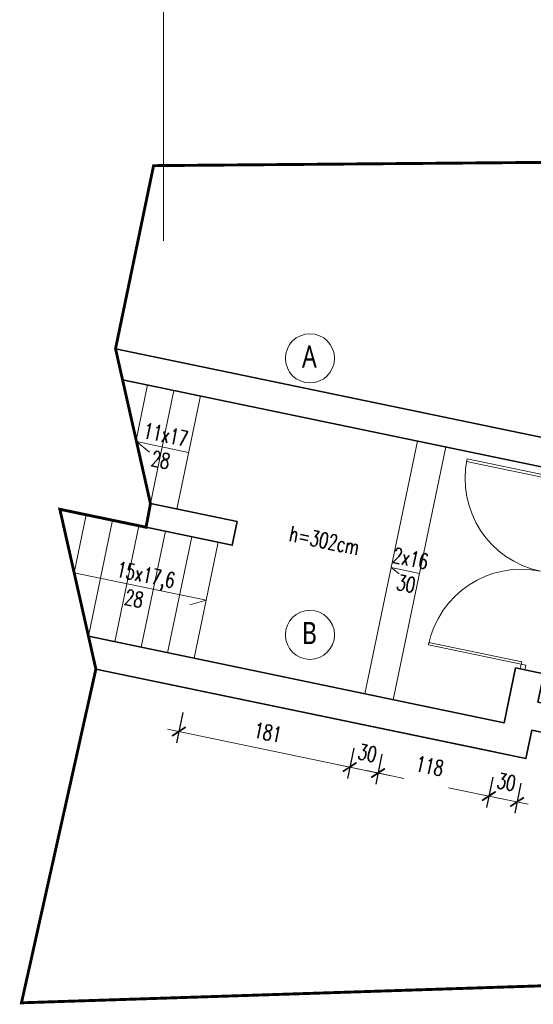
# Model space of a CAD drawing. Header units: inches. Extents: x 0 to 111471, y -105323 to 11070.
# Tile 127 of 256: x 42217 to 42751, y -28238 to -27216. Entities that reach past the tile are written whole.
import ezdxf
from ezdxf.enums import TextEntityAlignment as Align

# ---------------------------------------------------------------- set-up
doc = ezdxf.new("R2010")
doc.units = ezdxf.units.IN
doc.header["$MEASUREMENT"] = 0
doc.linetypes.add('DASHDOTX2', pattern=[50.8, 25.4, -12.7, 0, -12.7])
doc.linetypes.add('DASHED', pattern=[19.05, 12.7, -6.35])
for name, color, linetype, lineweight in [('888 drzwi i okna', 4, 'Continuous', 0), ('888 elementy do usunięcia', 6, 'Continuous', 35), ('888 hatch antracyt szary', 251, 'Continuous', 0), ('888 opisy', 3, 'Continuous', 0), ('888 osie', 5, 'DASHDOTX2', 13), ('888 sciany istniejące', 2, 'Continuous', 35), ('888 widok', 8, 'Continuous', 0), ('888 wymiary projektowane', 1, 'Continuous', 0), ('Wymiary', 85, 'Continuous', 18)]:
    doc.layers.add(name, color=color, linetype=linetype, lineweight=lineweight)
doc.styles.get("Standard").update_dxf_attribs({"font": 'arial.ttf'})
doc.styles.add('TS 100_ILIARD OSIE', font='trebuc.ttf', dxfattribs={"width": 0.8, "height": 23})
doc.styles.add('TS 100_opisy', font='romans.shx', dxfattribs={"width": 0.7, "height": 16})
doc.styles.add('TS 100_wymiary', font='romans.shx', dxfattribs={"width": 0.7, "height": 16})
doc.dimstyles.new('Dim Style 100', dxfattribs={"dimtxt": 16, "dimasz": 12, "dimexe": 12, "dimexo": 2, "dimgap": 10, "dimtad": 1, "dimdec": 0, "dimzin": 9, "dimtxsty": 'TS 100_wymiary', "dimblk": 'ARCHTICK', "dimcen": 2.5, "dimdle": 12, "dimclrd": 256, "dimclrt": 2, "dimadec": 0, "dimazin": 2, "dimtfac": 1, "dimtdec": 0, "dimtix": 1, "dimtmove": 2, "dimatfit": 3, "dimfxl": 0, "dimlwd": -1, "dimarcsym": 0})

# ---------------------------------------------------------------- blocks, each defined once
blk = doc.blocks.new('G$C5DCD40D1')
at = {"layer": '888 drzwi i okna', "ltscale": 0.01}
for points in [[(-5, 202), (0, 202), (0, 207), (-5, 207)], [(-5, 199.5), (-5, 202), (-103.5, 202), (-103.5, 199.5)], [(-5, 7.5), (-5, 5), (-103.5, 5), (-103.5, 7.5)], [(-5, 0), (0, 0), (0, 5), (-5, 5)]]:
    blk.add_lwpolyline(points, close=True, dxfattribs=at)
for centre, start, end in [((-5, 202), 180, 270), ((-5, 5), 90, 180)]:
    blk.add_arc(centre, 98.5, start, end, dxfattribs=at)
blk = doc.blocks.new('_ArchTick')
at = {"layer": 'Wymiary', "color": 0, "const_width": 0.15}
blk.add_lwpolyline([(-0.5, -0.5), (0.5, 0.5)], dxfattribs=at)
blk = doc.blocks.new('*D1388')
at = {"layer": '888 wymiary projektowane', "color": 0, "lineweight": -2}
for p, q in [((42593.7, -27978.8), (42587.2, -28010.1)), ((42708.8, -28002.7), (42702.3, -28034))]:
    blk.add_line(p, q, dxfattribs=at)
at = {"layer": '888 wymiary projektowane'}
for p, q in [((42577.9, -27995.9), (42616.5, -28003.9)), ((42716.5, -28024.7), (42662.7, -28013.6))]:
    blk.add_line(p, q, dxfattribs=at)
at = {"layer": 'Defpoints', "color": 0}
for p in [(42605.4, -27922.3), (42720.6, -27946.3), (42704.7, -28022.3)]:
    blk.add_point(p, dxfattribs=at)
at = {"layer": '888 wymiary projektowane', "linetype": 'ByBlock', "xscale": 12, "yscale": 12, "zscale": 12}
for p, rotation in [((42589.6, -27998.3), 168.2434241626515), ((42704.7, -28022.3), 348.2434241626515)]:
    blk.add_blockref('_ArchTick', p, dxfattribs=dict(at, rotation=rotation))
at = {"layer": '888 wymiary projektowane', "color": 2, "ltscale": 0.01, "insert": (42643.3, -27991.1), "char_height": 16, "attachment_point": 5, "rotation": 348.2434, "style": 'TS 100_wymiary'}
blk.add_mtext('118', dxfattribs=at)
blk = doc.blocks.new('*D1389')
at = {"layer": '888 wymiary projektowane', "color": 0, "lineweight": -2}
for p, q in [((42386.7, -27935.7), (42380.1, -27967.1)), ((42564.3, -27972.7), (42557.8, -28004))]:
    blk.add_line(p, q, dxfattribs=at)
at = {"layer": '888 wymiary projektowane'}
blk.add_line((42572, -27994.7), (42370.8, -27952.9), dxfattribs=at)
at = {"layer": 'Defpoints', "color": 0}
for p in [(42398.4, -27879.3), (42576.1, -27916.2), (42382.6, -27955.3)]:
    blk.add_point(p, dxfattribs=at)
at = {"layer": '888 wymiary projektowane', "linetype": 'ByBlock', "xscale": 12, "yscale": 12, "zscale": 12}
for p, rotation in [((42382.6, -27955.3), 168.2518796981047), ((42560.2, -27992.2), 348.2518796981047)]:
    blk.add_blockref('_ArchTick', p, dxfattribs=dict(at, rotation=rotation))
at = {"layer": '888 wymiary projektowane', "color": 2, "ltscale": 0.01, "insert": (42475.1, -27956.2), "char_height": 16, "attachment_point": 5, "rotation": 348.2519, "style": 'TS 100_wymiary'}
blk.add_mtext('181', dxfattribs=at)
blk = doc.blocks.new('*D1390')
at = {"layer": '888 wymiary projektowane', "color": 0, "lineweight": -2}
for p, q in [((42564.3, -27972.7), (42557.8, -28004)), ((42593.7, -27978.8), (42587.2, -28010.1))]:
    blk.add_line(p, q, dxfattribs=at)
at = {"layer": '888 wymiary projektowane'}
for p, q in [((42548.5, -27989.8), (42601.4, -28000.8)), ((42560.2, -27992.2), (42548.5, -27989.8)), ((42589.6, -27998.4), (42601.4, -28000.8))]:
    blk.add_line(p, q, dxfattribs=at)
at = {"layer": 'Defpoints', "color": 0}
for p in [(42576.1, -27916.2), (42605.4, -27922.3), (42589.6, -27998.4)]:
    blk.add_point(p, dxfattribs=at)
at = {"layer": '888 wymiary projektowane', "linetype": 'ByBlock', "xscale": 12, "yscale": 12, "zscale": 12}
for p, rotation in [((42560.2, -27992.2), 348.2518796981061), ((42589.6, -27998.4), 168.2518796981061)]:
    blk.add_blockref('_ArchTick', p, dxfattribs=dict(at, rotation=rotation))
at = {"layer": '888 wymiary projektowane', "color": 2, "ltscale": 0.01, "insert": (42578.6, -27977.7), "char_height": 16, "attachment_point": 5, "rotation": 348.2519, "style": 'TS 100_wymiary'}
blk.add_mtext('30', dxfattribs=at)
blk = doc.blocks.new('*D1391')
at = {"layer": '888 wymiary projektowane', "color": 0, "lineweight": -2}
for p, q in [((42708.8, -28002.7), (42702.3, -28034.1)), ((42738.1, -28008.8), (42731.6, -28040.1))]:
    blk.add_line(p, q, dxfattribs=at)
at = {"layer": '888 wymiary projektowane'}
for p, q in [((42693, -28019.9), (42745.7, -28030.8)), ((42704.8, -28022.3), (42693, -28019.9)), ((42734, -28028.4), (42745.7, -28030.8))]:
    blk.add_line(p, q, dxfattribs=at)
at = {"layer": 'Defpoints', "color": 0}
for p in [(42723.2, -27933.4), (42749.5, -27954), (42734, -28028.4)]:
    blk.add_point(p, dxfattribs=at)
at = {"layer": '888 wymiary projektowane', "linetype": 'ByBlock', "xscale": 12, "yscale": 12, "zscale": 12}
for p, rotation in [((42704.8, -28022.3), 348.2518796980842), ((42734, -28028.4), 168.2518796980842)]:
    blk.add_blockref('_ArchTick', p, dxfattribs=dict(at, rotation=rotation))
at = {"layer": '888 wymiary projektowane', "color": 2, "ltscale": 0.01, "insert": (42723, -28007.7), "char_height": 16, "attachment_point": 5, "rotation": 348.2519, "style": 'TS 100_wymiary'}
blk.add_mtext('30', dxfattribs=at)
blk = doc.blocks.new('oznaczenie osi')
at = {"linetype": 'ByBlock'}
blk.add_circle((0, 0), 17, dxfattribs=at)
at = {"oblique": 5, "width": 0.85}
blk.add_attdef('NR', text='', height=15, dxfattribs=at).set_placement((0.01, -7.01), align=Align.CENTER)

msp = doc.modelspace()

# ---------------------------------------------------------------- linework, layer by layer
at = {"layer": '888 elementy do usunięcia', "linetype": 'DASHED', "ltscale": 3, "const_width": 3}
msp.add_lwpolyline([(42316.85, -27557.93), (42353.149, -27718.688), (42348.556, -27743.226), (42258.973, -27724.596), (42296.426, -27890.466), (42219.124, -28236.872), (45969.722, -28114.557), (45938.871, -27337.868), (42356.368, -27367.91), (42316.85, -27557.93)], dxfattribs=at)
at = {"layer": '888 opisy'}
msp.add_line((42605.425, -27922.319, -3), (42659.992, -27659.933, -3), dxfattribs=at)
at = {"layer": '888 opisy', "elevation": -3}
for points in [[(42316.85, -27557.93), (42353.149, -27718.688)], [(42350.168, -27595.5), (42338.261, -27652.755)], [(42377.582, -27601.202), (42353.149, -27718.688)], [(42404.995, -27606.903), (42404.995, -27606.903), (42380.562, -27724.389)], [(42392.805, -27665.52), (42338.598, -27654.247), (42352.243, -27665.263)], [(42576.053, -27916.211), (42630.621, -27653.825)], [(42258.973, -27724.596), (42296.426, -27890.466)], [(42286.387, -27730.297), (42273.86, -27790.528)], [(42313.8, -27735.998), (42288.748, -27856.461)], [(42341.213, -27741.699), (42316.161, -27862.162)], [(42368.627, -27747.4), (42343.575, -27867.863)], [(42396.04, -27753.101), (42370.988, -27873.564)], [(42423.454, -27758.802), (42398.402, -27879.265)], [(42632.709, -27791.126), (42603.337, -27785.018), (42611.708, -27791.776)], [(42273.86, -27790.528), (42410.928, -27819.034), (42394.022, -27823.696)]]:
    msp.add_lwpolyline(points, dxfattribs=at)
at = {"layer": '888 opisy'}
msp.add_lwpolyline([(42258.973, -27724.596), (42296.426, -27890.466)], dxfattribs=at)
at = {"layer": '888 sciany istniejące', "elevation": -3}
for points in [[(42316.85, -27557.93), (42781.921, -27654.667), (42843.205, -27363.827)], [(42324.11, -27590.081), (42774.421, -27683.751)], [(42353.149, -27718.688), (42443.222, -27737.42), (42438.14, -27761.856), (42258.973, -27724.596)], [(42288.748, -27856.461), (42720.553, -27946.28), (42732.494, -27889.234), (42761.856, -27895.315), (42755.746, -27924.693), (42947.865, -27964.648)], [(42749.459, -27954.031), (42743.351, -27983.403), (42296.426, -27890.466)], [(42711.92, -27976.874), (42296.426, -27890.466)], [(43011.605, -27977.904), (43224.404, -28022.159), (43218.296, -28051.53), (42749.46, -27954.028)]]:
    msp.add_lwpolyline(points, dxfattribs=at)
at = {"layer": '888 widok', "ltscale": 0.01, "elevation": 3}
msp.add_lwpolyline([(42366.797, -24540.718), (42366.797, -27446.011)], dxfattribs=at)

# ---------------------------------------------------------------- block references
at = {"layer": '888 hatch antracyt szary', "ltscale": 0.01, "rotation": 348.2518796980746}
msp.add_blockref('G$C5DCD40D1', (42742.296, -27891.247, -3), dxfattribs=at)
at = {"layer": '888 osie', "linetype": 'ByBlock'}
ref = msp.add_blockref('oznaczenie osi', (42518.878, -27567.886, -3), dxfattribs=dict(at, xscale=-1.5, yscale=1.5, zscale=1.5, rotation=89.99999999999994))
ref.add_attrib('NR', 'A', dxfattribs={"layer": '0', "height": 23, "style": 'TS 100_ILIARD OSIE', "width": 0.8}).set_placement((42518.282, -27584.421, -3), align=Align.BOTTOM_CENTER)
ref = msp.add_blockref('oznaczenie osi', (42518.878, -27854.944, -3), dxfattribs=dict(at, xscale=-1.5, yscale=1.5, zscale=1.5, rotation=89.99999999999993))
ref.add_attrib('NR', 'B', dxfattribs={"layer": '0', "height": 23, "style": 'TS 100_ILIARD OSIE', "width": 0.8}).set_placement((42518.281, -27871.479, -3), align=Align.BOTTOM_CENTER)

# ---------------------------------------------------------------- texts
at = {"layer": '888 opisy', "char_height": 16, "width": 49.39123, "attachment_point": 1, "rotation": 348.25188, "style": 'TS 100_opisy'}
for s, insert in [('11x17\\P{\\Fromans.shx;\\W1.25258; }28', (42347.935, -27634.579, -3)), ('h=302cm', (42499.715, -27741.727, -3)), ('{\\Fromans.shx;\\W0.37163; }2x16\\P{\\Fromans.shx;\\W1.25258; }30', (42602.944, -27763.195, -3)), ('15x17,6\\P{\\Fromans.shx;\\W1.25258; }28', (42320.245, -27778.565, -3))]:
    msp.add_mtext(s, dxfattribs=dict(at, insert=insert))

# ---------------------------------------------------------------- dimensions: what is measured, and where the dimension line sits
at = {"layer": '888 wymiary projektowane'}
for p2, distance, picture, middle in [((42398.402, -27879.265, -3), 77.663, '*D1389', (42475.079, -27956.152, -3)), ((42605.425, -27922.319, -3), -77.663, '*D1390', (42578.591, -27977.679, -3))]:
    dim = msp.add_aligned_dim(p1=(42576.053, -27916.211, -3), p2=p2, distance=distance, dimstyle='Dim Style 100', override={"dimtxsty": 'TS 100_wymiary'}, dxfattribs=at)
    dim.commit()
    dim.dimension.update_dxf_attribs({"geometry": picture, "text_midpoint": middle})
dim = msp.add_linear_dim(base=(42704.732, -28022.298, -3), p1=(42605.425, -27922.319, -3), p2=(42720.553, -27946.28, -3), angle=348.243424, dimstyle='Dim Style 100', override={"dimtxsty": 'TS 100_wymiary'}, dxfattribs=at)
dim.commit()
dim.dimension.update_dxf_attribs({"geometry": '*D1388', "text_midpoint": (42643.304, -27991.137, -3), "dimtype": 161})
dim = msp.add_linear_dim(base=(42733.997, -28028.383, -3), p1=(42723.249, -27933.4, -3), p2=(42749.46, -27954.028, -3), angle=348.25188, dimstyle='Dim Style 100', override={"dimtxsty": 'TS 100_wymiary'}, dxfattribs=at)
dim.commit()
dim.dimension.update_dxf_attribs({"geometry": '*D1391', "text_midpoint": (42723.043, -28007.72, -3)})

doc.saveas('drawing.dxf')
